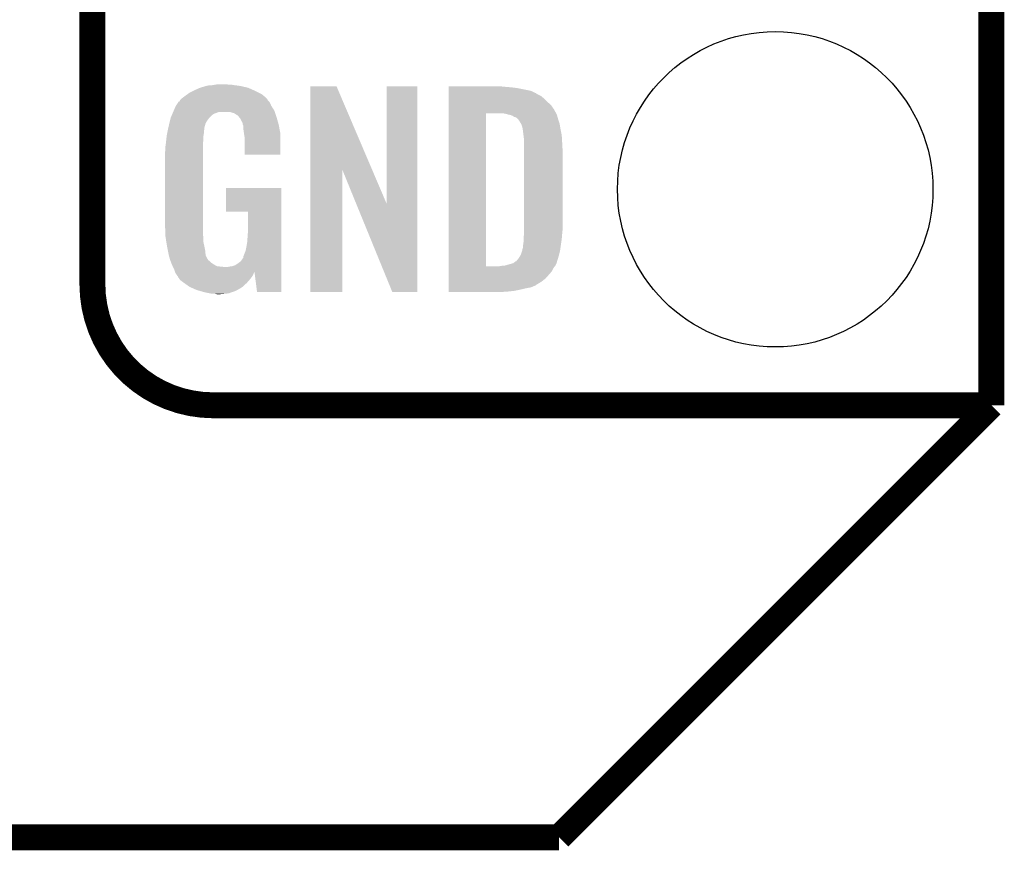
# Model space of a CAD drawing. Extents: x -0.05 to 0.95, y -0.15 to 0.98.
# Tile 8 of 30: x 0.73 to 0.95, y -0.15 to 0.04. Entities that reach past the tile are written whole.
import ezdxf

# ---------------------------------------------------------------- set-up
doc = ezdxf.new("R2010")
doc.units = 0
doc.layers.get('0').update_dxf_attribs({"linetype": 'CONTINUOUS'})
for name, color, linetype in [('GESTURE_CLICK_V102_GKO', 5, 'CONTINUOUS'), ('GESTURE_CLICK_V102_GTO', 14, 'CONTINUOUS'), ('GESTURE_CLICK_V102_GTS', 12, 'CONTINUOUS')]:
    doc.layers.add(name, color=color, linetype=linetype)

# ---------------------------------------------------------------- blocks, each defined once
blk = doc.blocks.new('ROUND_20')
blk.add_circle((0, 0), 0.0365)

msp = doc.modelspace()

# ---------------------------------------------------------------- linework, layer by layer
at = {"layer": 'GESTURE_CLICK_V102_GKO', "const_width": 0.006}
for points in [[(0.95, -0.05), (0.95, 0.885)], [(0.85, -0.15), (0.95, -0.05)], [(-0.05, -0.15), (0.85, -0.15)]]:
    msp.add_lwpolyline(points, dxfattribs=at)
at = {"layer": 'GESTURE_CLICK_V102_GTO', "const_width": 0.006}
for points in [[(0.742, -0.022), (0.742, 0.722)], [(0.77, -0.05), (0.95, -0.05)], [(0.8996, -0.05), (0.939, -0.05)]]:
    msp.add_lwpolyline(points, dxfattribs=at)
msp.add_lwpolyline([(0.742, -0.022, 0.414214), (0.77, -0.05)], format="xyb", dxfattribs=at)
at = {"layer": 'GESTURE_CLICK_V102_GTO'}
for points in [[(0.7644, 0.0223), (0.7654, 0.0228), (0.7806, 0.0223), (0.7796, 0.0228)], [(0.7654, 0.0228), (0.7658, 0.023), (0.7796, 0.0228), (0.77914, 0.023)], [(0.7658, 0.023), (0.7667, 0.0234), (0.77914, 0.023), (0.77823, 0.0234)], [(0.7667, 0.0234), (0.767, 0.0235), (0.77823, 0.0234), (0.778, 0.0235)], [(0.767, 0.0235), (0.7676, 0.0237), (0.778, 0.0235), (0.77715, 0.0237)], [(0.7676, 0.0237), (0.76827, 0.0239), (0.77715, 0.0237), (0.7763, 0.0239)], [(0.76827, 0.0239), (0.7686, 0.024), (0.7763, 0.0239), (0.77555, 0.024)], [(0.7686, 0.024), (0.7698, 0.0241), (0.77555, 0.024), (0.7748, 0.0241)], [(0.7698, 0.0241), (0.7704, 0.0242), (0.7748, 0.0241), (0.7742, 0.0242)], [(0.7704, 0.0242), (0.771, 0.0243), (0.7735, 0.0242), (0.7731, 0.0243)], [(0.7924, 0.0046), (0.7924, 0.0238), (0.80669, 0.0046), (0.7985, 0.0238)], [(0.7924, 0.0238), (0.7924, 0.0238), (0.7985, 0.0238), (0.7924, 0.0238)], [(0.8101, -0.0034), (0.8101, 0.0238), (0.8172, -0.0034), (0.8172, 0.0238)], [(0.8101, 0.0238), (0.8101, 0.0238), (0.8172, 0.0238), (0.8101, 0.0238)], [(0.8244, 0.0237), (0.8244, 0.0238), (0.8376, 0.0237), (0.8366, 0.0238)], [(0.8244, 0.0236), (0.8244, 0.0237), (0.8389, 0.0236), (0.8376, 0.0237)], [(0.8244, 0.0234), (0.8244, 0.0236), (0.8404, 0.0234), (0.8389, 0.0236)], [(0.8244, 0.0228), (0.8244, 0.0234), (0.8434, 0.0228), (0.8404, 0.0234)], [(0.8244, 0.0222), (0.8244, 0.0228), (0.8447, 0.0222), (0.8434, 0.0228)], [(0.7621, 0.0203), (0.76228, 0.0206), (0.7829, 0.0203), (0.7826, 0.0206)], [(0.76228, 0.0206), (0.7624, 0.0208), (0.7826, 0.0206), (0.7825, 0.0208)], [(0.7624, 0.0208), (0.7633, 0.0215), (0.7825, 0.0208), (0.7818, 0.0215)], [(0.7633, 0.0215), (0.76399, 0.022), (0.7818, 0.0215), (0.7812, 0.022)], [(0.76399, 0.022), (0.7644, 0.0223), (0.7812, 0.022), (0.7806, 0.0223)], [(0.8244, 0.0221), (0.8244, 0.0222), (0.8448, 0.0221), (0.8447, 0.0222)], [(0.8244, 0.0216), (0.8244, 0.0221), (0.8458, 0.0216), (0.8448, 0.0221)], [(0.8244, 0.021), (0.8244, 0.0216), (0.8465, 0.021), (0.8458, 0.0216)], [(0.8244, 0.0203), (0.8244, 0.021), (0.8472, 0.0203), (0.8465, 0.021)], [(0.76082, 0.0182), (0.7609, 0.0184), (0.7841, 0.0182), (0.78397, 0.0184)], [(0.7609, 0.0184), (0.7613, 0.0193), (0.78397, 0.0184), (0.7834, 0.0193)], [(0.7613, 0.0193), (0.7619, 0.0202), (0.7834, 0.0193), (0.783, 0.0202)], [(0.7619, 0.0202), (0.7619, 0.0203), (0.783, 0.0202), (0.7829, 0.0203)], [(0.8244, 0.0195), (0.8244, 0.0203), (0.8481, 0.0195), (0.8472, 0.0203)], [(0.8244, 0.0185), (0.8244, 0.0195), (0.8488, 0.0185), (0.8481, 0.0195)], [(0.8244, 0.0176), (0.8244, 0.0185), (0.84929, 0.0176), (0.8488, 0.0185)], [(0.75981, 0.0153), (0.76, 0.0161), (0.7682, 0.0153), (0.7687, 0.0161)], [(0.76, 0.0161), (0.7601, 0.0165), (0.7687, 0.0161), (0.76902, 0.0165)], [(0.7601, 0.0165), (0.76014, 0.0166), (0.76902, 0.0165), (0.7691, 0.0166)], [(0.76014, 0.0166), (0.76039, 0.0172), (0.7691, 0.0166), (0.7697, 0.0172)], [(0.76039, 0.0172), (0.76052, 0.0175), (0.7697, 0.0172), (0.7702, 0.0175)], [(0.76052, 0.0175), (0.76069, 0.0179), (0.7702, 0.0175), (0.7713, 0.0179)], [(0.76069, 0.0179), (0.76082, 0.0182), (0.7842, 0.0179), (0.7841, 0.0182)], [(0.76069, 0.0179), (0.76069, 0.0179), (0.7713, 0.0179), (0.7738, 0.0179)], [(0.7744, 0.0177), (0.7738, 0.0179), (0.78427, 0.0177), (0.7842, 0.0179)], [(0.7748, 0.0176), (0.7744, 0.0177), (0.7843, 0.0176), (0.78427, 0.0177)], [(0.7754, 0.0172), (0.7748, 0.0176), (0.78443, 0.0172), (0.7843, 0.0176)], [(0.7756, 0.0171), (0.7754, 0.0172), (0.78447, 0.0171), (0.78443, 0.0172)], [(0.77594, 0.0167), (0.7756, 0.0171), (0.7846, 0.0167), (0.78447, 0.0171)], [(0.7762, 0.0164), (0.77594, 0.0167), (0.78469, 0.0164), (0.7846, 0.0167)], [(0.7766, 0.0156), (0.7762, 0.0164), (0.78492, 0.0156), (0.78469, 0.0164)], [(0.8244, -0.0178), (0.8244, 0.0176), (0.8331, -0.0178), (0.8331, 0.0176)], [(0.8375, 0.0175), (0.8367, 0.0176), (0.84935, 0.0175), (0.84929, 0.0176)], [(0.83785, 0.0174), (0.8375, 0.0175), (0.8494, 0.0174), (0.84935, 0.0175)], [(0.8382, 0.0173), (0.83785, 0.0174), (0.84945, 0.0173), (0.8494, 0.0174)], [(0.8387, 0.0172), (0.8382, 0.0173), (0.8495, 0.0172), (0.84945, 0.0173)], [(0.8392, 0.017), (0.8387, 0.0172), (0.84955, 0.017), (0.8495, 0.0172)], [(0.8395, 0.0168), (0.8392, 0.017), (0.8496, 0.0168), (0.84955, 0.017)], [(0.8397, 0.0167), (0.8395, 0.0168), (0.84963, 0.0167), (0.8496, 0.0168)], [(0.8402, 0.0165), (0.8398, 0.0167), (0.84969, 0.0165), (0.84963, 0.0167)], [(0.8406, 0.0161), (0.8402, 0.0165), (0.8498, 0.0161), (0.84969, 0.0165)], [(0.8411, 0.0153), (0.8406, 0.0161), (0.85007, 0.0153), (0.8498, 0.0161)], [(0.75941, 0.0135), (0.75949, 0.0139), (0.7678, 0.0135), (0.7679, 0.0139)], [(0.75949, 0.0139), (0.75956, 0.0142), (0.7679, 0.0139), (0.7679, 0.0142)], [(0.75956, 0.0142), (0.7596, 0.0144), (0.7679, 0.0142), (0.76795, 0.0144)], [(0.7596, 0.0144), (0.75981, 0.0153), (0.76795, 0.0144), (0.7682, 0.0153)], [(0.7768, 0.0153), (0.7766, 0.0156), (0.78501, 0.0153), (0.78492, 0.0156)], [(0.7768, 0.015), (0.7768, 0.0153), (0.7851, 0.015), (0.78501, 0.0153)], [(0.7769, 0.0148), (0.7768, 0.015), (0.78514, 0.0148), (0.7851, 0.015)], [(0.7769, 0.0142), (0.7769, 0.0148), (0.78525, 0.0142), (0.78514, 0.0148)], [(0.777, 0.0134), (0.7769, 0.0142), (0.7854, 0.0134), (0.78525, 0.0142)], [(0.84115, 0.0152), (0.8411, 0.0153), (0.8501, 0.0152), (0.85007, 0.0153)], [(0.8413, 0.0149), (0.84115, 0.0152), (0.85015, 0.0149), (0.8501, 0.0152)], [(0.8414, 0.0146), (0.8413, 0.0149), (0.8502, 0.0146), (0.85015, 0.0149)], [(0.8415, 0.0144), (0.8414, 0.0146), (0.85023, 0.0144), (0.8502, 0.0146)], [(0.8415, 0.0143), (0.8415, 0.0144), (0.85025, 0.0143), (0.85023, 0.0144)], [(0.84155, 0.014), (0.8415, 0.0143), (0.8503, 0.014), (0.85025, 0.0143)], [(0.8416, 0.0137), (0.84155, 0.014), (0.85036, 0.0137), (0.8503, 0.014)], [(0.84175, 0.0125), (0.8416, 0.0137), (0.8506, 0.0125), (0.85036, 0.0137)], [(0.75902, 0.0108), (0.75912, 0.0117), (0.7676, 0.0108), (0.7677, 0.0117)], [(0.75912, 0.0117), (0.75919, 0.0124), (0.7677, 0.0117), (0.7677, 0.0124)], [(0.75919, 0.0124), (0.7592, 0.0125), (0.7677, 0.0124), (0.76772, 0.0125)], [(0.7592, 0.0125), (0.75931, 0.013), (0.76772, 0.0125), (0.7678, 0.013)], [(0.75931, 0.013), (0.75941, 0.0135), (0.7678, 0.013), (0.7678, 0.0135)], [(0.77708, 0.0129), (0.777, 0.0134), (0.7855, 0.0129), (0.7854, 0.0134)], [(0.7772, 0.0121), (0.77708, 0.0129), (0.7855, 0.0121), (0.7855, 0.0129)], [(0.7772, 0.008), (0.7772, 0.0121), (0.7855, 0.008), (0.7855, 0.0121)], [(0.8419, 0.0113), (0.84175, 0.0125), (0.85067, 0.0113), (0.8506, 0.0125)], [(0.7588, 0.0086), (0.7589, 0.0092), (0.7676, 0.0086), (0.7676, 0.0092)], [(0.7589, 0.0099), (0.759, 0.0106), (0.7676, 0.0099), (0.7676, 0.0106)], [(0.7589, 0.0092), (0.7589, 0.0099), (0.7676, 0.0092), (0.7676, 0.0099)], [(0.759, 0.0106), (0.75902, 0.0108), (0.7676, 0.0106), (0.7676, 0.0108)], [(0.8419, 0.0108), (0.8419, 0.0113), (0.8507, 0.0108), (0.85067, 0.0113)], [(0.8419, 0.009), (0.8419, 0.0108), (0.8508, 0.009), (0.8507, 0.0108)], [(0.7588, -0.0081), (0.7588, 0.0086), (0.7676, -0.0081), (0.7676, 0.0086)], [(0.8419, -0.0093), (0.8419, 0.009), (0.8508, -0.0093), (0.8508, 0.009)], [(0.7924, -0.0238), (0.7924, 0.0046), (0.7998, -0.0238), (0.7998, 0.0046)], [(0.80306, -0.0034), (0.7998, 0.0046), (0.8101, -0.0034), (0.80669, 0.0046)], [(0.7729, -0.0052), (0.7729, 0.0003), (0.7857, -0.0052), (0.7857, 0.0003)], [(0.7729, 0.0003), (0.7729, 0.0003), (0.7857, 0.0003), (0.7729, 0.0003)], [(0.8114, -0.0238), (0.80306, -0.0034), (0.8172, -0.0238), (0.8172, -0.0034)], [(0.778, -0.0096), (0.778, -0.0052), (0.7857, -0.0096), (0.7857, -0.0052)], [(0.75889, -0.0106), (0.7588, -0.0081), (0.7676, -0.0106), (0.7676, -0.0081)], [(0.7589, -0.0109), (0.75889, -0.0106), (0.76764, -0.0109), (0.7676, -0.0106)], [(0.75898, -0.0114), (0.7589, -0.0109), (0.7677, -0.0114), (0.76764, -0.0109)], [(0.7778, -0.0124), (0.7779, -0.0111), (0.7857, -0.0124), (0.7857, -0.0111)], [(0.7779, -0.0111), (0.778, -0.0096), (0.7857, -0.0111), (0.7857, -0.0096)], [(0.8418, -0.011), (0.84186, -0.0103), (0.85064, -0.011), (0.8507, -0.0103)], [(0.8418, -0.0115), (0.8418, -0.011), (0.8506, -0.0115), (0.85064, -0.011)], [(0.84186, -0.0103), (0.8419, -0.0099), (0.8507, -0.0103), (0.85074, -0.0099)], [(0.8419, -0.0099), (0.8419, -0.0093), (0.85074, -0.0099), (0.8508, -0.0093)], [(0.75912, -0.0123), (0.75898, -0.0114), (0.7677, -0.0123), (0.7677, -0.0114)], [(0.75927, -0.0132), (0.75912, -0.0123), (0.7679, -0.0132), (0.7677, -0.0123)], [(0.7593, -0.0134), (0.75927, -0.0132), (0.76794, -0.0134), (0.7679, -0.0132)], [(0.75946, -0.0142), (0.7593, -0.0134), (0.7681, -0.0142), (0.76794, -0.0134)], [(0.7774, -0.0144), (0.7776, -0.0135), (0.7857, -0.0144), (0.7857, -0.0135)], [(0.7776, -0.0135), (0.7778, -0.0124), (0.7857, -0.0135), (0.7857, -0.0124)], [(0.8415, -0.0139), (0.8416, -0.0136), (0.85026, -0.0139), (0.8503, -0.0136)], [(0.8416, -0.0132), (0.8417, -0.0127), (0.85036, -0.0132), (0.85043, -0.0127)], [(0.8416, -0.0136), (0.8416, -0.0132), (0.8503, -0.0136), (0.85036, -0.0132)], [(0.8417, -0.0127), (0.8418, -0.0119), (0.85043, -0.0127), (0.85054, -0.0119)], [(0.8418, -0.0119), (0.8418, -0.0115), (0.85054, -0.0119), (0.8506, -0.0115)], [(0.75968, -0.0153), (0.75946, -0.0142), (0.7682, -0.0153), (0.7681, -0.0142)], [(0.7597, -0.0154), (0.75968, -0.0153), (0.76825, -0.0154), (0.7682, -0.0153)], [(0.75991, -0.0161), (0.7597, -0.0154), (0.7686, -0.0161), (0.76825, -0.0154)], [(0.7768, -0.016), (0.7769, -0.0159), (0.7857, -0.016), (0.7857, -0.0159)], [(0.7769, -0.0156), (0.7771, -0.0151), (0.7857, -0.0156), (0.7857, -0.0151)], [(0.7769, -0.0159), (0.7769, -0.0156), (0.7857, -0.0159), (0.7857, -0.0156)], [(0.7771, -0.0151), (0.7774, -0.0144), (0.7857, -0.0151), (0.7857, -0.0144)], [(0.8406, -0.016), (0.84072, -0.0158), (0.84974, -0.016), (0.8498, -0.0158)], [(0.84072, -0.0158), (0.8411, -0.0152), (0.8498, -0.0158), (0.84996, -0.0152)], [(0.8411, -0.0152), (0.8414, -0.0143), (0.84996, -0.0152), (0.8502, -0.0143)], [(0.8414, -0.0143), (0.8415, -0.014), (0.8502, -0.0143), (0.85024, -0.014)], [(0.8415, -0.014), (0.8415, -0.0139), (0.85024, -0.014), (0.85026, -0.0139)], [(0.75994, -0.0162), (0.75991, -0.0161), (0.7687, -0.0162), (0.7686, -0.0161)], [(0.76, -0.0164), (0.75994, -0.0162), (0.7688, -0.0164), (0.7687, -0.0162)], [(0.76011, -0.0167), (0.76, -0.0164), (0.7692, -0.0167), (0.7688, -0.0164)], [(0.76023, -0.017), (0.76011, -0.0167), (0.7695, -0.017), (0.7692, -0.0167)], [(0.7603, -0.0172), (0.76023, -0.017), (0.7698, -0.0172), (0.7695, -0.017)], [(0.76039, -0.0174), (0.7603, -0.0172), (0.7701, -0.0174), (0.7698, -0.0172)], [(0.76056, -0.0178), (0.76039, -0.0174), (0.7708, -0.0178), (0.7701, -0.0174)], [(0.7606, -0.0179), (0.76056, -0.0178), (0.7717, -0.0179), (0.7708, -0.0178)], [(0.76065, -0.018), (0.7606, -0.0179), (0.7727, -0.018), (0.7717, -0.0179)], [(0.7609, -0.0185), (0.76065, -0.018), (0.7857, -0.0185), (0.7857, -0.018)], [(0.7732, -0.018), (0.7737, -0.0179), (0.7857, -0.018), (0.7857, -0.0179)], [(0.7737, -0.0179), (0.7744, -0.0178), (0.7857, -0.0179), (0.7857, -0.0178)], [(0.7744, -0.0178), (0.775, -0.0176), (0.7857, -0.0178), (0.7857, -0.0176)], [(0.775, -0.0176), (0.7756, -0.0172), (0.7857, -0.0176), (0.7857, -0.0172)], [(0.7756, -0.0172), (0.7763, -0.0167), (0.7857, -0.0172), (0.7857, -0.0167)], [(0.7763, -0.0167), (0.7768, -0.016), (0.7857, -0.0167), (0.7857, -0.016)], [(0.8244, -0.0182), (0.8244, -0.0178), (0.8487, -0.0182), (0.84902, -0.0178)], [(0.8244, -0.0178), (0.8244, -0.0178), (0.8362, -0.0178), (0.8331, -0.0178)], [(0.8244, -0.019), (0.8244, -0.0182), (0.8483, -0.019), (0.8487, -0.0182)], [(0.8362, -0.0178), (0.8368, -0.0177), (0.84902, -0.0178), (0.8491, -0.0177)], [(0.8373, -0.0177), (0.8394, -0.0171), (0.8491, -0.0177), (0.8494, -0.0171)], [(0.8394, -0.0171), (0.8399, -0.0167), (0.8494, -0.0171), (0.84952, -0.0167)], [(0.84, -0.0167), (0.8401, -0.0166), (0.84952, -0.0167), (0.84955, -0.0166)], [(0.8401, -0.0166), (0.8406, -0.016), (0.84955, -0.0166), (0.84974, -0.016)], [(0.7611, -0.0191), (0.7609, -0.0185), (0.7857, -0.0191), (0.7857, -0.0185)], [(0.76112, -0.01914), (0.7611, -0.0191), (0.7857, -0.01914), (0.7857, -0.0191)], [(0.76115, -0.0192), (0.76112, -0.01914), (0.7795, -0.0192), (0.7795, -0.01914)], [(0.7612, -0.0193), (0.76115, -0.0192), (0.7794, -0.0193), (0.7795, -0.0192)], [(0.7613, -0.0195), (0.7612, -0.0193), (0.77931, -0.0195), (0.7794, -0.0193)], [(0.76163, -0.02), (0.7613, -0.0195), (0.7791, -0.02), (0.77931, -0.0195)], [(0.7617, -0.0201), (0.76163, -0.02), (0.77902, -0.0201), (0.7791, -0.02)], [(0.7618, -0.0202), (0.7617, -0.0201), (0.77895, -0.0202), (0.77902, -0.0201)], [(0.7618, -0.0203), (0.7618, -0.0202), (0.77887, -0.0203), (0.77895, -0.0202)], [(0.76216, -0.0208), (0.7618, -0.0203), (0.7785, -0.0208), (0.77887, -0.0203)], [(0.7801, -0.0238), (0.7795, -0.01914), (0.7857, -0.0238), (0.7857, -0.01914)], [(0.8244, -0.0206), (0.8244, -0.019), (0.8469, -0.0206), (0.8483, -0.019)], [(0.7623, -0.021), (0.76216, -0.0208), (0.77832, -0.021), (0.7785, -0.0208)], [(0.7631, -0.0216), (0.7623, -0.021), (0.77779, -0.0216), (0.77832, -0.021)], [(0.76324, -0.0217), (0.7631, -0.0216), (0.7777, -0.0217), (0.77779, -0.0216)], [(0.7645, -0.0226), (0.76324, -0.0217), (0.77671, -0.0226), (0.7777, -0.0217)], [(0.76473, -0.0227), (0.7645, -0.0226), (0.7766, -0.0227), (0.77671, -0.0226)], [(0.7661, -0.0233), (0.76473, -0.0227), (0.77555, -0.0233), (0.7766, -0.0227)], [(0.8244, -0.0214), (0.8244, -0.0206), (0.8459, -0.0214), (0.8469, -0.0206)], [(0.8244, -0.0221), (0.8244, -0.0214), (0.8447, -0.0221), (0.8459, -0.0214)], [(0.8244, -0.0222), (0.8244, -0.0221), (0.8446, -0.0222), (0.8447, -0.0221)], [(0.8244, -0.0224), (0.8244, -0.0222), (0.8442, -0.0224), (0.8446, -0.0222)], [(0.8244, -0.0227), (0.8244, -0.0224), (0.8435, -0.0227), (0.8442, -0.0224)], [(0.8244, -0.0229), (0.8244, -0.0227), (0.8424, -0.0229), (0.8435, -0.0227)], [(0.76678, -0.0235), (0.7661, -0.0233), (0.7752, -0.0235), (0.77555, -0.0233)], [(0.7678, -0.0238), (0.76678, -0.0235), (0.77435, -0.0238), (0.7752, -0.0235)], [(0.7692, -0.0241), (0.7678, -0.0238), (0.7735, -0.0241), (0.77435, -0.0238)], [(0.7698, -0.0242), (0.7692, -0.0241), (0.7725, -0.0242), (0.7735, -0.0241)], [(0.7708, -0.0243), (0.7704, -0.0242), (0.7715, -0.0243), (0.7725, -0.0242)], [(0.8244, -0.0232), (0.8244, -0.0229), (0.8411, -0.0232), (0.8424, -0.0229)], [(0.8244, -0.0235), (0.8244, -0.0232), (0.8397, -0.0235), (0.8411, -0.0232)], [(0.8244, -0.0237), (0.8244, -0.0235), (0.8379, -0.0237), (0.8397, -0.0235)], [(0.8244, -0.0238), (0.8244, -0.0237), (0.83602, -0.0238), (0.8379, -0.0237)], [(0.836, -0.0238), (0.8244, -0.0238), (0.836, -0.0238), (0.83602, -0.0238)]]:
    msp.add_solid(points, dxfattribs=at)

# ---------------------------------------------------------------- block references
at = {"layer": 'GESTURE_CLICK_V102_GTS'}
msp.add_blockref('ROUND_20', (0.9, 0), dxfattribs=at)

doc.saveas('drawing.dxf')
